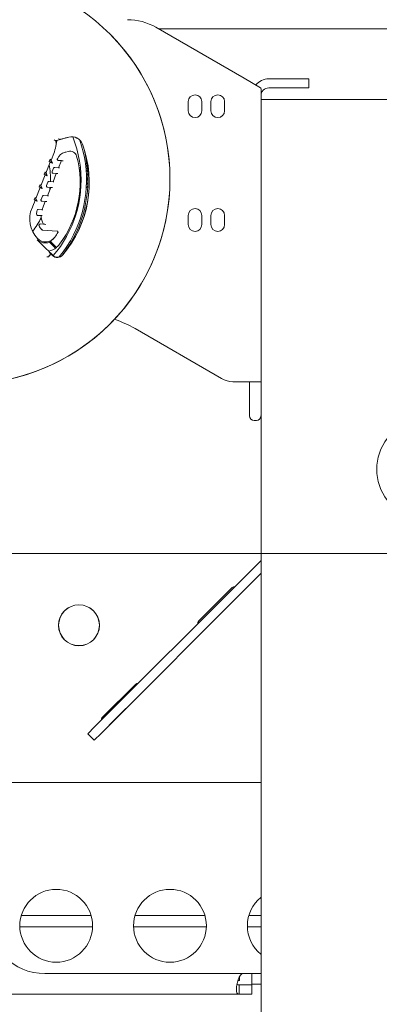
# Model space of a CAD drawing. Header units: centimetres. Extents: x -396 to 14490, y -515 to 1122.
# Tile 23 of 73: x 115 to 130, y 380 to 424. Entities that reach past the tile are written whole.
import ezdxf

# ---------------------------------------------------------------- set-up
doc = ezdxf.new("R2010")
doc.units = ezdxf.units.CM
doc.header["$MEASUREMENT"] = 0
doc.layers.add('00 - nowa technologia myjni_Nr_pióra__246', color=7, linetype='Continuous', lineweight=20, true_color=0x1db3b3)
doc.layers.add('299-A Wymiary Opisy', color=7, linetype='Continuous')
doc.layers.add('299-A Wymiary Opisy_Nr_pióra__11', color=7, linetype='Continuous', lineweight=0)
doc.layers.add('420-K Ściany_Nr_pióra__93', color=9, linetype='Continuous', lineweight=20)
doc.styles.add('STYL_AUTOMATYCZNY_1', font='arial.ttf')
doc.dimstyles.new('STYL_AUTOMATYCZNY__2', dxfattribs={"dimtxt": 13, "dimasz": 7.6, "dimexe": 0.18, "dimexo": 0.0625, "dimgap": 0, "dimtad": 1, "dimdec": 0, "dimzin": 0, "dimdsep": 46, "dimtxsty": 'STYL_AUTOMATYCZNY_1', "dimblk": 'ARROWHEAD_2', "dimblk1": 'ARROWHEAD_2', "dimblk2": 'ARROWHEAD_2', "dimcen": 0.09, "dimclrd": 7, "dimclre": 7, "dimclrt": 7, "dimadec": 0, "dimazin": 0, "dimtfac": 1, "dimtdec": 4, "dimtmove": 0, "dimatfit": 3, "dimfxl": 0, "dimtolj": 1, "dimtzin": 0, "dimarcsym": 0})

# ---------------------------------------------------------------- blocks, each defined once
blk = doc.blocks.new('*D95')
at = {"layer": '299-A Wymiary Opisy_Nr_pióra__11', "color": 7, "linetype": 'Continuous', "lineweight": 0}
for p, q in [((-35.596, 516.051), (-35.596, 520.941)), ((-30.596, 513.164), (-40.596, 518.938)), ((-28.096, 516.051), (-43.096, 516.051)), ((-35.596, 0), (-35.596, 516.051)), ((-40.596, 2.887), (-30.596, -2.887))]:
    blk.add_line(p, q, dxfattribs=at)
at = {"layer": '299-A Wymiary Opisy_Nr_pióra__11', "color": 7, "lineweight": 0, "insert": (-38.196, 243.152), "char_height": 13, "attachment_point": 7, "rotation": 90, "style": 'STYL_AUTOMATYCZNY_1'}
blk.add_mtext('\\A1;{\\pql;\\fArial|b0|i0|c238|p0;\\W1.000000;516}', dxfattribs=at)
blk = doc.blocks.new('ARROWHEAD_2')
at = {"color": 0, "linetype": 'Continuous', "lineweight": 0}
for p, q in [((-0.3781, -0.655), (0.3781, 0.655)), ((0, 0), (-1, 0))]:
    blk.add_line(p, q, dxfattribs=at)

msp = doc.modelspace()

# ---------------------------------------------------------------- hatches: boundary and pattern name
at = {"layer": '420-K Ściany_Nr_pióra__93', "linetype": 'Continuous', "lineweight": 20}
h = msp.add_hatch(dxfattribs=at)
h.set_pattern_fill('Siatka_50x100_0001', color=9, style=0, pattern_type=2)
h.set_pattern_definition([(0, (0, 0), (0, 100), []), (90, (0, 0), (-50, 0), [])])
h.paths.add_polyline_path([(621.763, 503.715), (621.763, 4.594), (503.379, 4.594), (503.379, 414.8), (151.539, 414.8), (151.539, 4.594), (62.029, 4.594), (62.029, 455.012)])

# ---------------------------------------------------------------- linework, layer by layer
at = {"layer": '00 - nowa technologia myjni_Nr_pióra__246', "color": 132, "linetype": 'Continuous', "lineweight": 20, "true_color": 0x1db3b3}
for p, q in [((124.439, 420.927), (120.563, 423.165)), ((120.676, 423.1), (132.279, 423.1)), ((124.439, 420.927), (125.157, 420.513)), ((126.279, 420.9), (125.519, 420.9)), ((127.279, 420.9), (126.279, 420.9)), ((127.279, 420.9), (127.279, 420.5)), ((125.179, 420.464), (125.179, 420)), ((125.519, 420.5), (126.279, 420.5)), ((127.279, 420.5), (126.279, 420.5)), ((125.179, 304.15), (125.179, 420)), ((126.179, 420), (125.179, 420)), ((144.179, 420), (126.179, 420)), ((121.979, 419.5), (121.979, 419.9)), ((122.579, 419.5), (122.579, 419.9)), ((122.979, 419.5), (122.979, 419.9)), ((123.579, 419.5), (123.579, 419.9)), ((116.086, 418.228), (116.131, 418.189)), ((116.307, 418.227), (116.204, 418.2)), ((116.289, 418.283), (116.306, 418.236)), ((116.305, 418.231), (116.306, 418.236)), ((116.307, 418.227), (116.73, 418.341)), ((116.307, 418.227), (116.73, 418.341)), ((116.729, 418.344), (116.581, 418.304)), ((116.131, 418.189), (116.161, 418.188)), ((116.161, 418.188), (116.204, 418.2)), ((115.916, 417.369), (115.876, 417.267)), ((115.916, 417.369), (115.951, 417.32)), ((115.977, 417.226), (115.916, 417.369)), ((115.951, 417.32), (116.04, 417.544)), ((116.227, 417.389), (116.229, 417.394)), ((116.565, 417.675), (116.606, 417.686)), ((116.606, 417.686), (116.71, 417.714)), ((115.729, 416.762), (115.918, 417.236)), ((115.876, 417.267), (115.918, 417.236)), ((115.977, 417.226), (115.876, 417.267)), ((115.916, 417.232), (116.009, 417.195)), ((115.916, 417.232), (116.009, 417.195)), ((116.009, 417.195), (115.953, 417.325)), ((116.009, 417.195), (115.953, 417.325)), ((116.009, 417.195), (115.977, 417.226)), ((116.002, 416.825), (116.061, 416.974)), ((116.061, 416.974), (116.063, 416.979)), ((116.286, 416.998), (116.113, 417.01)), ((116.41, 417.308), (116.269, 417.318)), ((116.41, 417.308), (116.269, 417.318)), ((116.286, 416.998), (116.41, 417.308)), ((116.286, 416.998), (116.286, 416.997)), ((116.286, 416.998), (116.286, 416.997)), ((116.41, 417.308), (116.41, 417.309)), ((115.506, 416.205), (115.696, 416.679)), ((115.694, 416.811), (115.653, 416.71)), ((115.653, 416.71), (115.696, 416.679)), ((115.755, 416.669), (115.653, 416.71)), ((115.694, 416.811), (115.729, 416.762)), ((115.755, 416.669), (115.694, 416.811)), ((115.694, 416.675), (115.787, 416.638)), ((115.694, 416.675), (115.787, 416.638)), ((115.787, 416.638), (115.731, 416.768)), ((115.787, 416.638), (115.731, 416.768)), ((115.787, 416.638), (115.755, 416.669)), ((116.002, 416.825), (116, 416.821)), ((116.041, 416.383), (116.184, 416.743)), ((116.043, 416.753), (116.184, 416.743)), ((116.043, 416.753), (116.184, 416.743)), ((116.184, 416.743), (116.185, 416.743)), ((115.284, 415.648), (115.473, 416.122)), ((115.472, 416.254), (115.431, 416.152)), ((115.431, 416.152), (115.473, 416.122)), ((115.533, 416.112), (115.431, 416.152)), ((115.472, 416.254), (115.506, 416.205)), ((115.533, 416.112), (115.472, 416.254)), ((115.472, 416.118), (115.565, 416.081)), ((115.472, 416.118), (115.565, 416.081)), ((115.565, 416.081), (115.509, 416.211)), ((115.565, 416.081), (115.509, 416.211)), ((115.565, 416.081), (115.533, 416.112)), ((115.756, 416.211), (115.755, 416.207)), ((115.756, 416.211), (115.816, 416.36)), ((115.795, 415.769), (115.939, 416.128)), ((115.798, 416.138), (115.939, 416.128)), ((115.798, 416.138), (115.939, 416.128)), ((115.816, 416.36), (115.818, 416.364)), ((116.041, 416.383), (115.868, 416.396)), ((115.939, 416.128), (115.94, 416.129)), ((116.041, 416.383), (116.041, 416.383)), ((116.041, 416.383), (116.041, 416.383)), ((115.249, 415.697), (115.209, 415.595)), ((115.249, 415.697), (115.284, 415.648)), ((115.31, 415.554), (115.249, 415.697)), ((115.342, 415.523), (115.286, 415.653)), ((115.342, 415.523), (115.286, 415.653)), ((115.511, 415.597), (115.571, 415.745)), ((115.571, 415.745), (115.573, 415.75)), ((115.795, 415.769), (115.622, 415.781)), ((115.795, 415.769), (115.796, 415.769)), ((115.795, 415.769), (115.796, 415.769)), ((115.151, 415.314), (115.251, 415.565)), ((115.209, 415.595), (115.251, 415.565)), ((115.31, 415.554), (115.209, 415.595)), ((115.249, 415.56), (115.342, 415.523)), ((115.249, 415.56), (115.342, 415.523)), ((115.342, 415.523), (115.31, 415.554)), ((115.511, 415.597), (115.51, 415.592)), ((115.553, 415.524), (115.694, 415.514)), ((115.553, 415.524), (115.694, 415.514)), ((115.571, 415.207), (115.694, 415.514)), ((115.694, 415.514), (115.694, 415.514)), ((115.316, 414.959), (115.315, 414.958)), ((115.316, 414.963), (115.316, 414.959)), ((115.337, 415.122), (115.338, 415.126)), ((115.338, 415.126), (115.338, 415.127)), ((115.362, 414.906), (115.514, 414.895)), ((115.362, 414.906), (115.514, 414.895)), ((115.552, 415.154), (115.39, 415.166)), ((115.514, 414.895), (115.515, 414.895)), ((115.552, 415.154), (115.553, 415.154)), ((115.552, 415.154), (115.553, 415.154)), ((121.979, 414.5), (121.979, 414.9)), ((122.579, 414.5), (122.579, 414.9)), ((122.979, 414.5), (122.979, 414.9)), ((123.579, 414.5), (123.579, 414.9)), ((115.424, 414.455), (115.423, 414.456)), ((115.426, 414.451), (115.424, 414.455)), ((115.617, 414.518), (115.471, 414.529)), ((115.618, 414.518), (115.617, 414.518)), ((115.618, 414.518), (115.617, 414.518)), ((115.536, 414.282), (115.539, 414.279)), ((115.539, 414.279), (115.54, 414.277)), ((115.575, 414.259), (116.223, 414.214)), ((115.575, 414.259), (116.223, 414.214)), ((115.343, 413.837), (115.728, 413.452)), ((115.894, 413.734), (115.883, 413.727)), ((115.883, 413.727), (116.148, 413.463)), ((115.929, 413.756), (115.936, 413.761)), ((116.154, 413.531), (115.965, 413.72)), ((116.19, 413.496), (116.197, 413.501)), ((115.853, 413.327), (115.728, 413.452)), ((115.765, 413.086), (115.836, 413.086)), ((115.871, 413.121), (115.836, 413.086)), ((115.871, 413.121), (115.885, 413.135)), ((115.885, 413.276), (116.019, 413.142)), ((115.965, 413.216), (115.924, 413.257)), ((115.965, 413.216), (115.924, 413.257)), ((116.025, 413.155), (115.965, 413.216)), ((116.025, 413.155), (115.965, 413.216)), ((119.643, 409.93), (123.447, 407.734)), ((123.947, 407.6), (124.439, 407.6)), ((125.179, 407.6), (124.439, 407.6)), ((124.679, 406.1), (124.679, 407.6)), ((124.979, 405.9), (124.879, 405.9)), ((124.83, 399.399), (125.179, 399.747)), ((124.536, 399.105), (124.83, 399.399)), ((117.867, 392.435), (124.536, 399.105)), ((118.15, 392.153), (124.819, 398.822)), ((124.819, 398.822), (125.113, 399.116)), ((125.113, 399.116), (125.179, 399.182)), ((123.918, 398.557), (122.433, 397.073)), ((122.752, 396.754), (124.237, 398.239)), ((119.676, 394.315), (118.191, 392.83)), ((118.509, 392.512), (119.994, 393.997)), ((117.57, 392.138), (117.867, 392.435)), ((117.853, 391.856), (117.57, 392.138)), ((117.853, 391.856), (118.15, 392.153)), ((125.179, 390), (113.813, 390)), ((114.644, 384.15), (117.714, 384.15)), ((114.644, 384.15), (117.714, 384.15)), ((119.644, 384.15), (122.714, 384.15)), ((119.644, 384.15), (122.714, 384.15)), ((124.644, 384.15), (125.179, 384.15)), ((124.644, 384.15), (125.179, 384.15)), ((114.58, 383.65), (117.778, 383.65)), ((119.58, 383.65), (122.778, 383.65)), ((124.58, 383.65), (125.179, 383.65)), ((125.179, 381.6), (115.679, 381.6)), ((124.779, 381.14), (124.779, 381.6)), ((124.239, 381.3), (124.162, 381.3)), ((124.779, 381.1), (124.215, 381.1)), ((124.215, 380.7), (124.215, 381.1)), ((124.239, 381.3), (124.239, 381.44)), ((125.179, 381.14), (124.779, 381.14)), ((124.779, 380.7), (124.779, 381.1)), ((110.376, 380.7), (124.215, 380.7)), ((124.779, 380.7), (124.215, 380.7))]:
    msp.add_line(p, q, dxfattribs=at)
for points in [[(125.157, 420.513), (125.174, 420.494), (125.179, 420.464)], [(116.902, 418.356), (116.999, 418.096), (117.081, 417.831), (117.149, 417.562), (117.202, 417.29), (117.241, 417.015), (117.264, 416.739), (117.272, 416.462), (117.266, 416.203), (117.246, 415.944), (117.214, 415.687), (117.168, 415.431), (117.11, 415.178), (117.039, 414.929), (116.955, 414.683), (116.859, 414.442), (116.751, 414.207), (116.632, 413.979), (116.502, 413.757), (116.361, 413.542), (116.209, 413.335), (116.047, 413.135)], [(116.902, 418.356), (116.999, 418.096), (117.081, 417.831), (117.149, 417.562), (117.202, 417.29), (117.241, 417.015), (117.264, 416.739), (117.272, 416.462), (117.266, 416.203), (117.246, 415.944), (117.214, 415.687), (117.168, 415.431), (117.11, 415.178), (117.039, 414.929), (116.955, 414.683), (116.859, 414.442), (116.751, 414.207), (116.632, 413.979), (116.502, 413.757), (116.361, 413.542), (116.209, 413.335), (116.047, 413.135)], [(116.307, 418.227), (116.246, 418.208), (116.214, 418.194), (116.204, 418.188), (116.202, 418.186)], [(116.307, 418.227), (116.246, 418.208), (116.214, 418.194), (116.204, 418.188), (116.202, 418.186)], [(117.213, 418.212), (117.294, 417.959), (117.363, 417.703), (117.419, 417.444), (117.462, 417.183), (117.491, 416.919), (117.508, 416.655), (117.511, 416.389), (117.502, 416.124), (117.479, 415.86), (117.443, 415.597), (117.394, 415.336), (117.332, 415.078), (117.257, 414.824), (117.17, 414.573), (117.061, 414.306), (116.938, 414.044), (116.801, 413.79), (116.651, 413.544), (116.487, 413.306), (116.311, 413.077)], [(117.371, 417.912), (117.43, 417.683), (117.479, 417.453), (117.517, 417.22), (117.546, 416.985), (117.564, 416.75), (117.572, 416.483), (117.567, 416.217), (117.549, 415.95), (117.517, 415.685), (117.473, 415.422), (117.416, 415.162), (117.345, 414.904), (117.263, 414.651), (117.167, 414.401), (117.051, 414.138), (116.921, 413.882), (116.778, 413.632), (116.621, 413.391), (116.452, 413.158)], [(115.618, 414.518), (115.619, 414.518), (115.674, 414.514), (115.721, 414.51)], [(115.965, 413.72), (115.939, 413.752), (115.936, 413.758), (115.936, 413.76), (115.936, 413.761)], [(116.154, 413.531), (116.186, 413.505), (116.193, 413.501), (116.195, 413.501), (116.196, 413.501)], [(124.098, 380.917), (124.103, 381.011), (124.117, 381.113), (124.14, 381.22), (124.172, 381.328), (124.215, 381.44)], [(124.215, 381.1), (124.182, 381.102), (124.155, 381.109), (124.136, 381.118), (124.12, 381.131)], [(124.215, 380.7), (124.177, 380.706), (124.147, 380.726), (124.124, 380.76), (124.108, 380.806), (124.1, 380.858), (124.098, 380.917)]]:
    msp.add_lwpolyline(points, dxfattribs=at)
for centre, radius in [((112.179, 416.5), 9), ((117.179, 396.9), 0.9), ((117.179, 396.9), 0.895), ((116.179, 383.7), 1.6), ((121.179, 383.7), 1.6)]:
    msp.add_circle(centre, radius, dxfattribs=at)
for centre, radius, start, end in [((119.313, 421), 2.5, 60, 90), ((112.179, 416.5), 9, 224.9997, 44.9997), ((125.519, 420.16), 0.74, 90, 140.3184), ((125.519, 420.16), 0.34, 90, 180), ((122.279, 419.9), 0.3, 0, 180), ((123.279, 419.9), 0.3, 0, 180), ((122.279, 419.5), 0.3, 180, 0), ((123.279, 419.5), 0.3, 180, 0), ((100.439, 478.267), 62.098, 284.8034, 285.0668), ((116.86, 417.858), 0.503, 20.1509, 104.9997), ((116.86, 417.858), 0.5, 20.1509, 104.9997), ((113.718, 418.47), 2.5, 338.2552, 353.4527), ((113.028, 417.865), 3.15, 2.5517, 5.8798), ((112.73, 416.342), 4.902, 319.516, 20.1509), ((112.73, 416.342), 4.899, 319.694, 20.1509), ((116.272, 417.368), 0.05, 155.4702, 265.9983), ((116.272, 417.368), 0.05, 155.4702, 265.9983), ((116.274, 417.372), 0.05, 154.9134, 265.9868), ((116.7, 417.173), 0.52, 104.9997, 154.9038), ((112.73, 416.342), 4.499, 323.0061, 14.9306), ((116.787, 417.424), 0.3, 14.9306, 104.9997), ((112.179, 416.5), 3.75, 358.3385, 9.6793), ((116.107, 416.956), 0.05, 86.0076, 158.246), ((116.109, 416.96), 0.05, 86.0016, 158.2548), ((116.391, 418.008), 1.016, 264.1044, 266.2288), ((116.239, 413.885), 3.428, 85.9625, 87.1403), ((117.179, 416.5), 0.5, 82.6738, 89.8089), ((117.179, 416.5), 0.5, 82.6738, 89.809), ((116.046, 416.803), 0.05, 158.2532, 265.9983), ((116.048, 416.807), 0.05, 158.2901, 265.9871), ((116.014, 413.32), 3.428, 85.9625, 87.1403), ((117.179, 416.5), 0.415, 79.9567, 88.1455), ((117.179, 416.5), 0.35, 77.1257, 86.5053), ((117.179, 416.5), 0.5, 40.4832, 50.9484), ((117.179, 416.5), 0.5, 40.4832, 50.9484), ((117.179, 416.5), 0.415, 20.0618, 38.6699), ((117.179, 416.5), 0.35, 341.8016, 19.291), ((115.801, 416.188), 0.05, 158.2532, 265.9983), ((115.803, 416.192), 0.05, 158.2901, 265.9871), ((115.862, 416.341), 0.05, 86.0076, 158.246), ((115.864, 416.346), 0.05, 86.0016, 158.2548), ((112.179, 416.5), 3.75, 352.7892, 354.3435), ((115.769, 412.705), 3.428, 85.9625, 87.1403), ((116.146, 417.393), 1.016, 264.1044, 266.2288), ((117.179, 416.5), 0.415, 275.9126, 281.1346), ((117.179, 416.5), 0.35, 277.5536, 283.9659), ((117.179, 416.5), 0.5, 310.143, 320.6095), ((117.179, 416.5), 0.415, 322.4204, 341.0309), ((115.617, 415.727), 0.05, 86.0076, 158.246), ((115.619, 415.731), 0.05, 86.0016, 158.2548), ((115.901, 416.779), 1.016, 264.1044, 266.2288), ((117.179, 416.5), 0.5, 274.2495, 278.4188), ((116.244, 414.74), 1.23, 156.5887, 223.571), ((112.179, 416.5), 3.2, 336.5887, 338.2552), ((115.556, 415.574), 0.05, 158.2532, 265.9983), ((115.558, 415.578), 0.05, 158.2901, 265.9871), ((116.314, 414.91), 0.8, 158.2552, 162.2305), ((115.524, 412.091), 3.428, 85.9625, 87.1403), ((122.279, 414.9), 0.3, 0, 180), ((123.279, 414.9), 0.3, 0, 180), ((112.179, 416.5), 3.75, 322.1425, 333.0528), ((115.365, 414.956), 0.05, 177.2672, 265.9972), ((116.314, 414.91), 1, 167.7661, 177.0039), ((115.366, 414.96), 0.05, 177.0244, 265.9904), ((115.386, 415.112), 0.05, 86.0083, 167.7506), ((115.387, 415.116), 0.05, 86.0019, 167.5), ((116.314, 414.91), 0.8, 181.092, 209.3316), ((115.446, 413.261), 1.636, 85.8674, 87.5697), ((115.676, 416.371), 1.223, 264.2426, 266.1882), ((115.468, 414.479), 0.05, 86.0012, 207.0242), ((115.47, 414.474), 0.05, 86.017, 207.2763), ((116.314, 414.91), 1, 207.3278, 218.8957), ((122.279, 414.5), 0.3, 180, 0), ((123.279, 414.5), 0.3, 180, 0), ((115.712, 414.24), 0.5, 223.2199, 324.8136), ((115.715, 414.237), 0.5, 223.617, 324.7899), ((115.575, 414.314), 0.05, 218.8972, 265.992), ((115.579, 414.309), 0.05, 219.2566, 265.9987), ((115.579, 414.309), 0.05, 219.2566, 265.9987), ((112.73, 416.342), 4.149, 324.815, 328.1471), ((116.22, 414.174), 0.04, 328.1444, 85.9983), ((116.22, 414.174), 0.04, 328.1434, 86.0034), ((115.697, 414.191), 0.5, 225.0017, 291.9656), ((115.661, 414.135), 0.83, 283.8691, 309.6304), ((115.537, 414.315), 0.682, 301.562, 305.0361), ((115.661, 414.135), 0.83, 310.2415, 323.0061), ((115.871, 413.281), 0.05, 103.8691, 111.2463), ((121.529, 418.857), 7.924, 224.2574, 224.9767), ((121.529, 418.857), 7.924, 224.2574, 224.9766), ((115.814, 413.205), 0.1, 314.9796, 44.9796), ((116.231, 413.354), 0.3, 225.0149, 319.5416), ((116.237, 413.368), 0.3, 225.0149, 319.7197), ((112.179, 416.5), 9, 272.5421, 316.7944), ((117.143, 405.6), 5, 60, 71.3853), ((123.947, 408.6), 1, 240, 270), ((124.879, 406.1), 0.2, 180, 270), ((124.979, 406.1), 0.2, 270, 358.6346), ((132.479, 403.75), 2.215, 65.9363, 294.0638), ((123.989, 398.487), 0.1, 75.0097, 135), ((124.166, 398.31), 0.1, 315, 315.977), ((122.504, 397.002), 0.1, 135, 194.9925), ((122.681, 396.825), 0.1, 314.1354, 315), ((119.746, 394.244), 0.1, 75.0037, 135), ((119.923, 394.067), 0.1, 315, 315.6032), ((118.261, 392.759), 0.1, 135, 194.9985), ((126.179, 383.7), 1.6, 128.6849, 231.3151), ((115.679, 384.1), 2.5, 180, 270), ((124.838, 381.041), 0.74, 130.9329, 147.3732), ((124.439, 381.44), 0.2, 168.0216, 180)]:
    msp.add_arc(centre, radius, start, end, dxfattribs=at)

# ---------------------------------------------------------------- dimensions: what is measured, and where the dimension line sits
at = {"layer": '299-A Wymiary Opisy', "color": 7, "linetype": 'Continuous', "lineweight": 0}
dim = msp.add_linear_dim(base=(-35.596, 516.051), p1=(472.653, 0), p2=(13.455, 516.051), angle=90, dimstyle='STYL_AUTOMATYCZNY__2', dxfattribs=at)
dim.commit()
dim.dimension.update_dxf_attribs({"geometry": '*D95', "text_midpoint": (-44.696, 257.992), "dimtype": 160, "text_rotation": 90})

doc.saveas('drawing.dxf')
